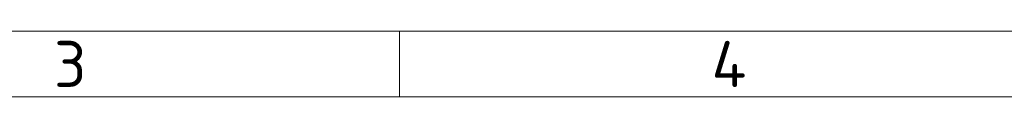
# Model space of a CAD drawing. Header units: millimetres. Extents: x 5 to 415, y 5 to 292.
# Tile 79 of 197: x 131 to 206, y 287 to 292. Entities that reach past the tile are written whole.
import ezdxf

# ---------------------------------------------------------------- set-up
doc = ezdxf.new("R2010")
doc.units = ezdxf.units.MM
doc.layers.add('Rahmen (ISO)', color=7, linetype='Continuous', lineweight=70)
doc.styles.add('Bezeichnungstext (ISO)', font='isocpeur.ttf')

# ---------------------------------------------------------------- blocks, each defined once
blk = doc.blocks.new('Ränder Basler-A3')
at = {"layer": 'Rahmen (ISO)', "color": 7, "lineweight": 18}
blk.add_line((5, 292), (415, 292), dxfattribs=at)
at = {"layer": 'Rahmen (ISO)', "color": 7, "linetype": 'Continuous', "lineweight": 18}
blk.add_line((160, 292), (160, 287), dxfattribs=at)
at = {"layer": 'Rahmen (ISO)', "lineweight": 18}
for p, q in [((110, 287), (160, 287)), ((160, 287), (210, 287))]:
    blk.add_line(p, q, dxfattribs=at)
at = {"layer": 'Rahmen (ISO)', "char_height": 3.5, "attachment_point": 5, "style": 'Bezeichnungstext (ISO)'}
for s, insert in [('\\fISOCPEUR|b0|i0;{\\H3.5000;3}', (135, 289.5)), ('\\fISOCPEUR|b0|i0;{\\H3.5000;4}', (185, 289.5))]:
    blk.add_mtext(s, dxfattribs=dict(at, insert=insert))

msp = doc.modelspace()

# ---------------------------------------------------------------- block references
msp.add_blockref('Ränder Basler-A3', (0, 0))

doc.saveas('drawing.dxf')
